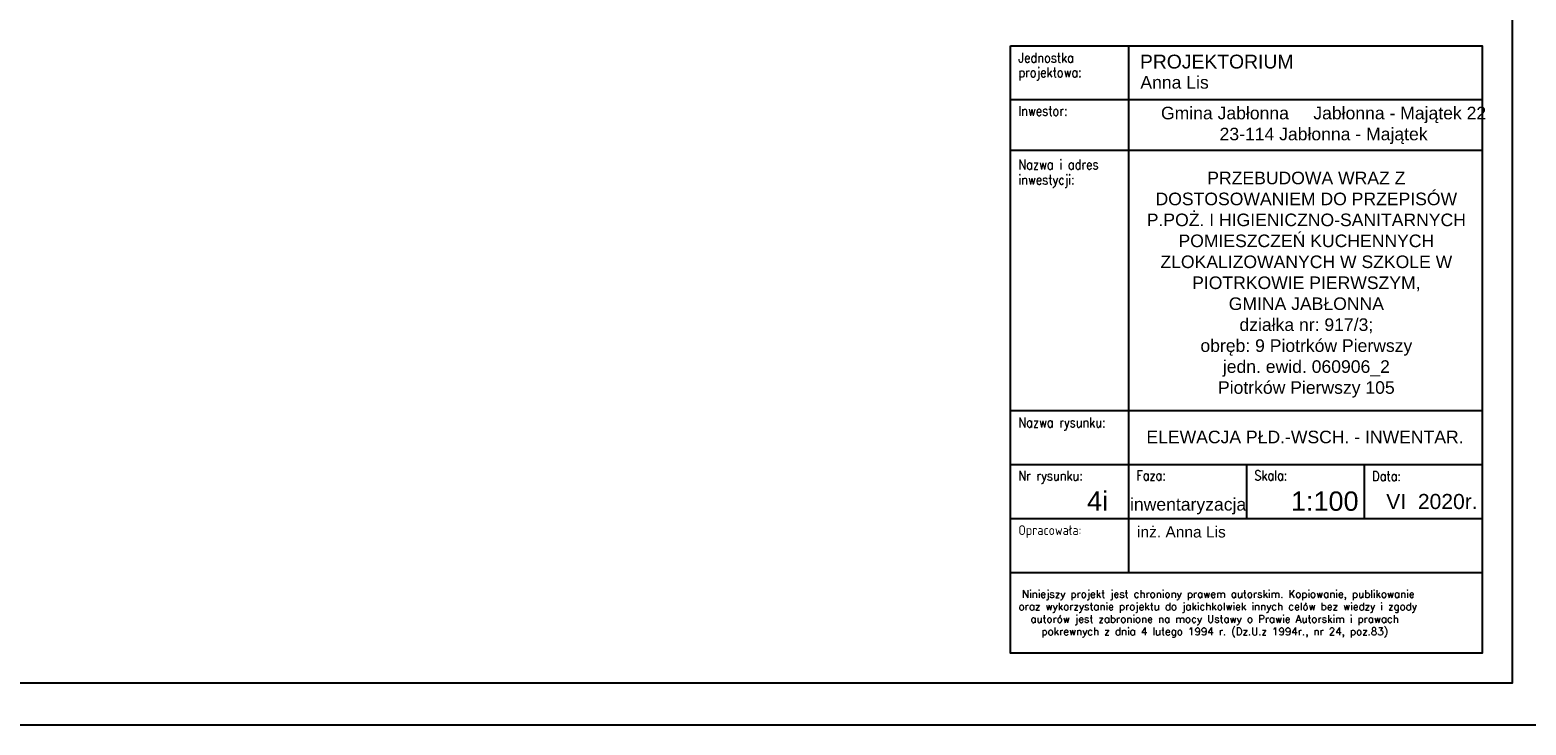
# Model space of a CAD drawing. Header units: millimetres. Extents: x 31969 to 285678, y -69766 to -1123.
# Tile 152 of 161: x 150861 to 153360, y -5215 to -4054. Entities that reach past the tile are written whole.
import ezdxf

# ---------------------------------------------------------------- set-up
doc = ezdxf.new("R2010")
doc.units = ezdxf.units.MM
for name, color, linetype in [('a-opis 1', 3, 'Continuous'), ('a-opis 2', 1, 'Continuous'), ('a-ramka', 7, 'Continuous')]:
    doc.layers.add(name, color=color, linetype=linetype)
doc.styles.add('IREK', font='simplex.shx', dxfattribs={"width": 0.8})
doc.styles.add('MAREK', font='simplex.shx')
doc.styles.add('TABELA2', font='arial.ttf', dxfattribs={"height": 10})

msp = doc.modelspace()

# ---------------------------------------------------------------- linework, layer by layer
at = {"layer": 'a-opis 1', "ltscale": 0.5}
for p, q in [((152696.03, -4080.19), (152696.03, -4870.42)), ((152498.98, -4169.83), (153287.15, -4169.83)), ((152498.98, -4254.94), (153287.15, -4254.94)), ((153090.11, -4254.94), (153287.15, -4254.94)), ((152498.98, -4689.83), (153287.15, -4689.83)), ((152498.98, -4780.13), (153287.15, -4780.13)), ((152893.07, -4780.13), (152893.07, -4870.42)), ((153090.11, -4780.13), (153090.11, -4870.42)), ((152498.98, -4870.42), (153287.15, -4870.42)), ((152498.98, -4870.42), (153287.15, -4870.42)), ((152696.03, -4870.42), (152696.03, -4960.71)), ((152498.98, -4960.71), (153287.15, -4960.71)), ((152498.98, -4960.71), (153287.15, -4960.71))]:
    msp.add_line(p, q, dxfattribs=at)
at = {"layer": 'a-opis 2', "ltscale": 2}
msp.add_lwpolyline([(152498.98, -4080.19), (153287.15, -4080.19), (153287.15, -5095.5), (152498.98, -5095.5)], close=True, dxfattribs=at)
msp.add_lwpolyline([(152498.98, -4080.19), (153287.15, -4080.19), (153287.15, -5095.5), (152498.98, -5095.5)], close=True, dxfattribs=at)
at = {"layer": 'a-ramka', "ltscale": 0.5}
for points in [[(153407.15, -5215.5), (149207.15, -5215.5), (149207.15, -2245.5), (153407.15, -2245.5)], [(149457.15, -2315.5), (153337.15, -2315.5), (153337.15, -5145.5), (149457.15, -5145.5)]]:
    msp.add_lwpolyline(points, close=True, dxfattribs=at)

# ---------------------------------------------------------------- texts
at = {"layer": 'a-opis 1', "ltscale": 0.5, "style": 'IREK', "width": 0.85}
for s, height, p in [('Jednostka ', 16.33, (152512.19, -4108.32)), ('projektowa:', 16.3296, (152512.19, -4132.86)), ('Inwestor:', 16.33, (152512.19, -4197.26)), ('Nazwa i adres', 16.3296, (152512.19, -4286.9)), ('inwestycji:', 16.3296, (152512.19, -4312.14)), ('Nazwa rysunku:', 16.3296, (152512.19, -4717.91)), ('Nr rysunku:', 16.3296, (152512.19, -4806.9)), ('Faza:', 16.33, (152709.23, -4806.5)), ('Skala:', 16.33, (152906.28, -4806.5)), ('Data:', 16.33, (153103.32, -4807.55)), ('Opracowała:', 16.3296, (152512.19, -4897.84))]:
    msp.add_text(s, height=height, dxfattribs=at).set_placement(p)
at = {"layer": 'a-opis 1', "ltscale": 0.5, "style": 'TABELA2'}
for s, height, p in [('PROJEKTORIUM', 23.1094, (152715.26, -4118.25)), ('Anna Lis', 21.009, (152716, -4151.89)), ('ELEWACJA PŁD.-WSCH. - INWENTAR.', 21.0086, (152726.06, -4744.52)), ('4i', 32.332, (152626.92, -4857.07)), ('inwentaryzacja', 21.0086, (152698.67, -4857.07)), ('1:100', 32.332, (152967.5, -4857.43)), ('VI  2020r.', 25.21, (153126.72, -4854.45)), ('inż. Anna Lis', 18.5296, (152710.42, -4901.98))]:
    msp.add_text(s, height=height, dxfattribs=at).set_placement(p)
at = {"layer": 'a-opis 1', "ltscale": 0.5}
for s, insert, char_height, width, attachment_point, style in [('{\\fArial|b0|i0|c238|p34;Gmina Jabłonna     Jabłonna - Majątek 22^I\\P23-114 Jabłonna - Majątek}', (153022.04, -4213.4, -76410), 21.0086, 666.0385, 5, 'TABELA2'), ('{\\fArial|b0|i0|c238|p34;\\PPRZEBUDOWA WRAZ Z DOSTOSOWANIEM DO PRZEPISÓW P.POŻ. I HIGIENICZNO-SANITARNYCH POMIESZCZEŃ KUCHENNYCH ZLOKALIZOWANYCH W SZKOLE W PIOTRKOWIE PIERWSZYM, \\PGMINA JABŁONNA\\Pdziałka nr: 917/3; \\Pobręb: 9 Piotrków Pierwszy \\Pjedn. ewid. 060906_2\\PPiotrków Pierwszy 105}', (152993.23, -4461.94, 76410), 21.00857, 583.3186, 5, 'TABELA2'), ('{\\W1.04846; }Niniejszy projekt jest chroniony prawem autorskim. Kopiowanie, publikowanie \\P{\\W0.31162; }oraz wykorzystanie projektu do jakichkolwiek innych celów bez wiedzy i zgody \\P{\\W2.68004; }autorów jest zabronione na mocy Ustawy o Prawie Autorskim i prawach \\P{\\W4.83793; }pokrewnych z dnia 4 lutego 1994 r. (Dz.U.z 1994r., nr 24, poz.83)', (152509.34, -4990.17), 12.5, 764.7867, 1, 'MAREK')]:
    msp.add_mtext(s, dxfattribs=dict(at, insert=insert, char_height=char_height, width=width, attachment_point=attachment_point, style=style))

doc.saveas('drawing.dxf')
